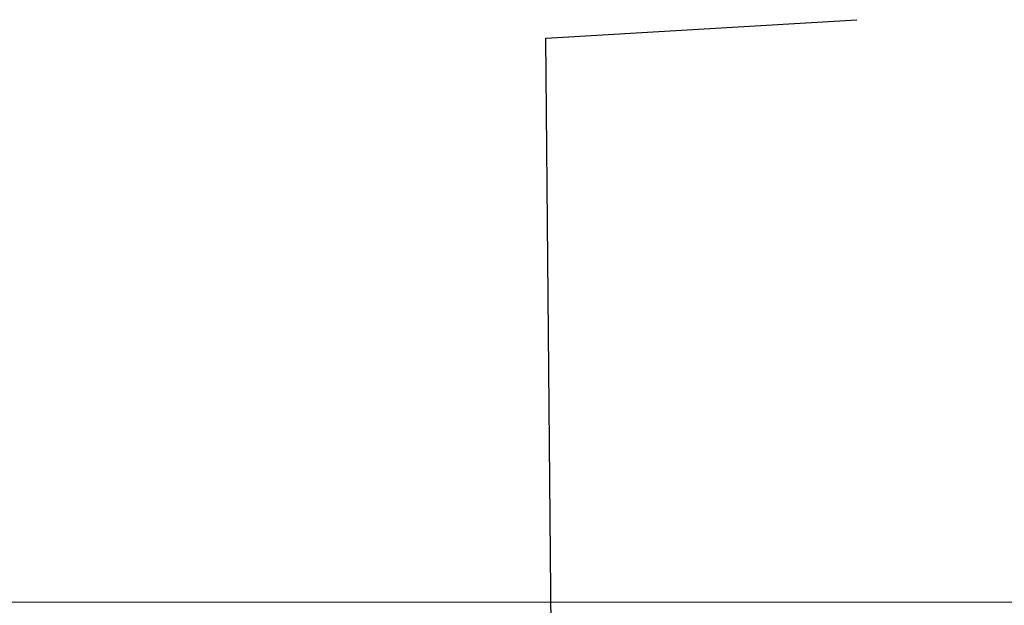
# Model space of a CAD drawing. Header units: millimetres. Extents: x 64850 to 1408875, y -594029 to 57306.
# Tile 8 of 58: x 82421 to 82776, y 51895 to 52106. Entities that reach past the tile are written whole.
import ezdxf

# ---------------------------------------------------------------- set-up
doc = ezdxf.new("R2010")
doc.units = ezdxf.units.MM
doc.header["$MEASUREMENT"] = 0
doc.layers.add('Konstrukcja - Dachy', color=7, linetype='Continuous')
doc.layers.add('Konstrukcja - Dachy_Nr_pióra__1', color=7, linetype='Continuous', lineweight=13)
doc.layers.add('Opisy - Etykiety_Nr_pióra__1', color=7, linetype='Continuous', lineweight=13)
doc.dimstyles.new('STYL_AUTOMATYCZNY__3', dxfattribs={"dimtxt": 0.18, "dimasz": 91.2, "dimexe": 0.18, "dimexo": 0.0625, "dimgap": 0, "dimtad": 0, "dimtih": 1, "dimtoh": 1, "dimdec": 4, "dimzin": 0, "dimdsep": 46, "dimcen": 0.09, "dimadec": 0, "dimazin": 0, "dimtfac": 1, "dimtdec": 4, "dimtmove": 0, "dimatfit": 3, "dimldrblk": 'ARROWHEAD_11', "dimfxl": 1, "dimtolj": 1, "dimtzin": 0, "dimarcsym": 0})

# ---------------------------------------------------------------- blocks, each defined once
blk = doc.blocks.new('Dach_1_3', base_point=(82266.13, 51893.74))
at = {"layer": 'Konstrukcja - Dachy_Nr_pióra__1', "color": 7, "linetype": 'Continuous', "lineweight": 13, "flags": 128}
blk.add_lwpolyline([(82266.13, 51895.91), (83966.13, 51895.91)], dxfattribs=at)
blk = doc.blocks.new('ARROWHEAD_11')
at = {"color": 0, "linetype": 'Continuous', "lineweight": 0}
blk.add_line((0, 0), (-1, 0), dxfattribs=at)
at = {"color": 0, "linetype": 'Continuous', "lineweight": 0, "const_width": 0.25, "flags": 128}
blk.add_lwpolyline([(-0.125, 0, 1), (0.125, 0, 1)], format="xyb", close=True, dxfattribs=at)

msp = doc.modelspace()

# ---------------------------------------------------------------- block references
at = {"layer": 'Konstrukcja - Dachy', "color": 7, "linetype": 'Continuous', "lineweight": 13}
msp.add_blockref('Dach_1_3', (82266.13, 51893.74), dxfattribs=at)

# ---------------------------------------------------------------- leaders
at = {"layer": 'Opisy - Etykiety_Nr_pióra__1', "color": 7, "linetype": 'Continuous', "lineweight": 13, "annotation_type": 0, "has_hookline": 1, "hookline_direction": 0, "text_width": 1774.56}
msp.add_leader([(82613.09, 51781.47), (82610.35, 52099.19), (82722.41, 52105.9)], dimstyle='STYL_AUTOMATYCZNY__3', dxfattribs=at)

doc.saveas('drawing.dxf')
